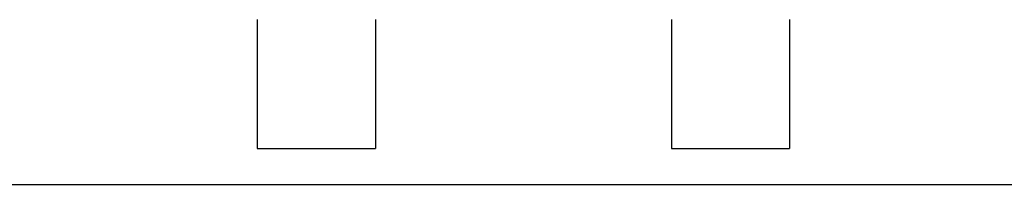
# Model space of a CAD drawing. Extents: x 807 to 1172, y 30 to 260.
# Tile 80 of 214: x 906.022 to 908.104, y 234.819 to 235.168. Entities that reach past the tile are written whole.
import ezdxf

# ---------------------------------------------------------------- set-up
doc = ezdxf.new("R2010")
doc.units = 0
doc.header["$LTSCALE"] = 4
doc.header["$MEASUREMENT"] = 0
doc.layers.get('0').update_dxf_attribs({"linetype": 'CONTINUOUS'})

msp = doc.modelspace()

# ---------------------------------------------------------------- linework, layer by layer
for p, q in [((906.524, 235.1685), (906.524, 234.8951)), ((906.774, 235.1685), (906.774, 234.8951)), ((907.4, 235.1685), (907.4, 234.8951)), ((907.65, 235.1685), (907.65, 234.8951)), ((906.524, 234.8951), (906.774, 234.8951)), ((907.4, 234.8951), (907.65, 234.8951)), ((881.0668, 234.8192), (909.8574, 234.8192))]:
    msp.add_line(p, q)

doc.saveas('drawing.dxf')
